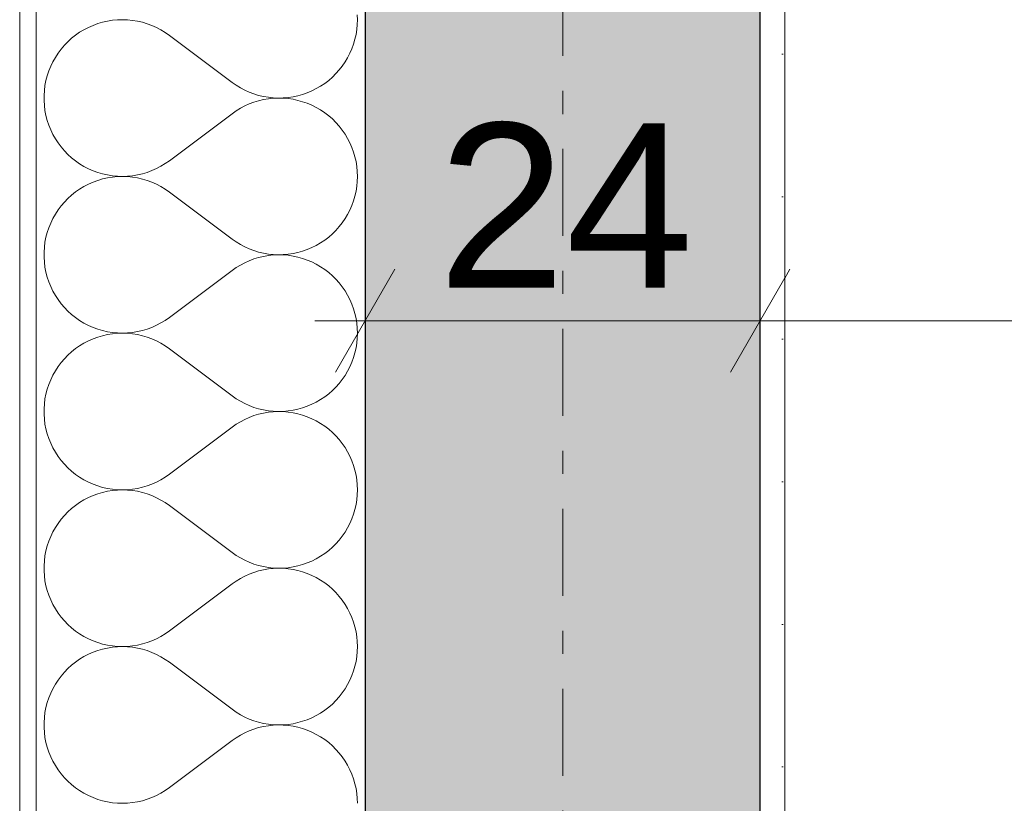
# Model space of a CAD drawing. Extents: x 100 to 2982, y 37 to 2050.
# Tile 58 of 135: x 620 to 680, y 1632 to 1679. Entities that reach past the tile are written whole.
import ezdxf
from ezdxf.xclip import XClip

# ---------------------------------------------------------------- set-up
doc = ezdxf.new("R2010")
doc.units = 0
doc.header["$MEASUREMENT"] = 0
doc.header["$XCLIPFRAME"] = 0
doc.linetypes.add('Przerywana podwójnie', pattern=[54.680554, 26.458333, -10.583333, 7.055556, -10.583333])
doc.linetypes.add('Wipeout_Contour', pattern=[5000, 0, -5000])
for name, color, linetype in [('250-A Schody Pochylnie', 7, 'Continuous'), ('299-A Wymiary Opisy', 7, 'Continuous'), ('410-K Osie', 7, 'Continuous'), ('420-K Ściany', 7, 'Continuous'), ('820-G Rysunki Obrazki', 7, 'Continuous')]:
    doc.layers.add(name, color=color, linetype=linetype)
doc.styles.add('STYL_AUTOMATYCZNY_7', font='txt')
pattern_1 = [(0, (-18316.349, -206.5255), (0, 8.660254), [0, -5]), (0, (-18313.849, -202.195), (0, 8.660254), [0, -5])]

# ---------------------------------------------------------------- blocks, each defined once
blk = doc.blocks.new('*X18')
at = {"layer": '420-K Ściany', "color": 174, "linetype": 'Continuous', "lineweight": 5, "ltscale": 0.2}
for p, q in [((640.326, 1679.189), (640.316, 1679.49)), ((624.259, 1678.843), (623.979, 1678.72)), ((624.546, 1678.948), (624.259, 1678.843)), ((624.839, 1679.035), (624.546, 1678.948)), ((625.137, 1679.102), (624.839, 1679.035)), ((625.438, 1679.151), (625.137, 1679.102)), ((625.743, 1679.179), (625.438, 1679.151)), ((626.048, 1679.189), (625.743, 1679.179)), ((626.353, 1679.178), (626.048, 1679.189)), ((626.658, 1679.149), (626.353, 1679.178)), ((626.959, 1679.099), (626.658, 1679.149)), ((627.257, 1679.031), (626.959, 1679.099)), ((627.55, 1678.943), (627.257, 1679.031)), ((627.836, 1678.837), (627.55, 1678.943)), ((640.288, 1678.588), (640.316, 1678.888)), ((640.316, 1678.888), (640.326, 1679.189)), ((623.196, 1678.246), (622.957, 1678.056)), ((623.446, 1678.421), (623.196, 1678.246)), ((623.708, 1678.579), (623.446, 1678.421)), ((623.979, 1678.72), (623.708, 1678.579)), ((628.115, 1678.713), (627.836, 1678.837)), ((628.386, 1678.571), (628.115, 1678.713)), ((628.647, 1678.412), (628.386, 1678.571)), ((628.897, 1678.236), (628.647, 1678.412)), ((640.174, 1677.997), (640.24, 1678.29)), ((640.24, 1678.29), (640.288, 1678.588)), ((622.73, 1677.85), (622.517, 1677.631)), ((622.957, 1678.056), (622.73, 1677.85)), ((628.897, 1678.236), (632.707, 1675.379)), ((639.987, 1677.424), (640.089, 1677.707)), ((640.089, 1677.707), (640.174, 1677.997)), ((622.136, 1677.154), (621.969, 1676.898)), ((622.319, 1677.399), (622.136, 1677.154)), ((622.517, 1677.631), (622.319, 1677.399)), ((639.729, 1676.88), (639.866, 1677.148)), ((639.866, 1677.148), (639.987, 1677.424)), ((621.819, 1676.632), (621.687, 1676.356)), ((621.969, 1676.898), (621.819, 1676.632)), ((639.404, 1676.373), (639.574, 1676.622)), ((639.574, 1676.622), (639.729, 1676.88)), ((621.572, 1676.073), (621.475, 1675.783)), ((621.687, 1676.356), (621.572, 1676.073)), ((638.804, 1675.699), (639.018, 1675.911)), ((639.018, 1675.911), (639.218, 1676.136)), ((639.218, 1676.136), (639.404, 1676.373)), ((621.398, 1675.488), (621.339, 1675.188)), ((621.475, 1675.783), (621.398, 1675.488)), ((632.707, 1675.379), (632.953, 1675.206)), ((638.087, 1675.151), (638.338, 1675.318)), ((638.338, 1675.318), (638.577, 1675.501)), ((638.577, 1675.501), (638.804, 1675.699)), ((621.3, 1674.885), (621.281, 1674.58)), ((621.339, 1675.188), (621.3, 1674.885)), ((632.953, 1675.206), (633.21, 1675.049)), ((633.21, 1675.049), (633.477, 1674.909)), ((633.477, 1674.909), (633.752, 1674.785)), ((633.752, 1674.785), (634.034, 1674.679)), ((634.034, 1674.679), (634.322, 1674.592)), ((636.996, 1674.647), (637.28, 1674.747)), ((637.28, 1674.747), (637.558, 1674.864)), ((637.558, 1674.864), (637.827, 1674.999)), ((637.827, 1674.999), (638.087, 1675.151)), ((621.281, 1674.58), (621.281, 1674.274)), ((621.281, 1674.274), (621.3, 1673.969)), ((633.752, 1674.069), (633.477, 1673.945)), ((634.034, 1674.174), (633.752, 1674.069)), ((634.322, 1674.262), (634.034, 1674.174)), ((634.322, 1674.592), (634.615, 1674.522)), ((634.615, 1674.331), (634.322, 1674.262)), ((634.615, 1674.522), (634.912, 1674.472)), ((634.912, 1674.382), (634.615, 1674.331)), ((634.912, 1674.472), (635.211, 1674.44)), ((635.211, 1674.414), (634.912, 1674.382)), ((635.211, 1674.44), (635.512, 1674.427)), ((635.512, 1674.427), (635.211, 1674.414)), ((635.512, 1674.427), (635.813, 1674.433)), ((635.813, 1674.42), (635.512, 1674.427)), ((635.813, 1674.433), (636.114, 1674.459)), ((636.114, 1674.395), (635.813, 1674.42)), ((636.114, 1674.459), (636.411, 1674.503)), ((636.411, 1674.351), (636.114, 1674.395)), ((636.411, 1674.503), (636.706, 1674.566)), ((636.706, 1674.288), (636.411, 1674.351)), ((636.706, 1674.566), (636.996, 1674.647)), ((636.996, 1674.206), (636.706, 1674.288)), ((637.28, 1674.107), (636.996, 1674.206)), ((637.558, 1673.989), (637.28, 1674.107)), ((621.3, 1673.969), (621.339, 1673.666)), ((621.339, 1673.666), (621.398, 1673.366)), ((628.897, 1670.617), (632.707, 1673.474)), ((632.953, 1673.648), (632.707, 1673.474)), ((633.21, 1673.805), (632.953, 1673.648)), ((633.477, 1673.945), (633.21, 1673.805)), ((637.827, 1673.855), (637.558, 1673.989)), ((638.087, 1673.703), (637.827, 1673.855)), ((638.338, 1673.536), (638.087, 1673.703)), ((638.577, 1673.352), (638.338, 1673.536)), ((621.398, 1673.366), (621.475, 1673.071)), ((621.475, 1673.071), (621.572, 1672.781)), ((638.804, 1673.155), (638.577, 1673.352)), ((639.018, 1672.943), (638.804, 1673.155)), ((639.218, 1672.718), (639.018, 1672.943)), ((621.572, 1672.781), (621.687, 1672.497)), ((621.687, 1672.497), (621.819, 1672.222)), ((639.404, 1672.481), (639.218, 1672.718)), ((639.574, 1672.232), (639.404, 1672.481)), ((621.819, 1672.222), (621.969, 1671.956)), ((621.969, 1671.956), (622.136, 1671.7)), ((622.136, 1671.7), (622.319, 1671.455)), ((639.729, 1671.974), (639.574, 1672.232)), ((639.866, 1671.706), (639.729, 1671.974)), ((639.987, 1671.429), (639.866, 1671.706)), ((622.319, 1671.455), (622.517, 1671.223)), ((622.517, 1671.223), (622.73, 1671.003)), ((640.089, 1671.146), (639.987, 1671.429)), ((640.174, 1670.857), (640.089, 1671.146)), ((622.73, 1671.003), (622.957, 1670.798)), ((622.957, 1670.798), (623.196, 1670.608)), ((623.196, 1670.608), (623.446, 1670.433)), ((628.647, 1670.442), (628.897, 1670.617)), ((640.24, 1670.563), (640.174, 1670.857)), ((640.288, 1670.266), (640.24, 1670.563)), ((623.446, 1670.433), (623.708, 1670.275)), ((623.708, 1670.275), (623.979, 1670.134)), ((623.979, 1670.134), (624.259, 1670.011)), ((624.259, 1670.011), (624.546, 1669.906)), ((624.546, 1669.906), (624.839, 1669.819)), ((627.257, 1669.823), (627.55, 1669.911)), ((627.55, 1669.911), (627.836, 1670.017)), ((627.836, 1670.017), (628.115, 1670.141)), ((628.115, 1670.141), (628.386, 1670.283)), ((628.386, 1670.283), (628.647, 1670.442)), ((640.316, 1669.966), (640.288, 1670.266)), ((640.326, 1669.665), (640.316, 1669.966)), ((624.259, 1669.319), (623.979, 1669.196)), ((624.546, 1669.424), (624.259, 1669.319)), ((624.839, 1669.511), (624.546, 1669.424)), ((624.839, 1669.819), (625.137, 1669.751)), ((625.137, 1669.578), (624.839, 1669.511)), ((625.137, 1669.751), (625.438, 1669.703)), ((625.438, 1669.627), (625.137, 1669.578)), ((625.438, 1669.703), (625.743, 1669.674)), ((625.743, 1669.656), (625.438, 1669.627)), ((625.743, 1669.674), (626.048, 1669.665)), ((626.048, 1669.665), (625.743, 1669.656)), ((626.048, 1669.665), (626.353, 1669.675)), ((626.353, 1669.655), (626.048, 1669.665)), ((626.353, 1669.675), (626.658, 1669.705)), ((626.658, 1669.625), (626.353, 1669.655)), ((626.658, 1669.705), (626.959, 1669.755)), ((626.959, 1669.575), (626.658, 1669.625)), ((626.959, 1669.755), (627.257, 1669.823)), ((627.257, 1669.507), (626.959, 1669.575)), ((627.55, 1669.419), (627.257, 1669.507)), ((627.836, 1669.313), (627.55, 1669.419)), ((628.115, 1669.189), (627.836, 1669.313)), ((640.288, 1669.064), (640.316, 1669.364)), ((640.316, 1669.364), (640.326, 1669.665)), ((623.196, 1668.722), (622.957, 1668.532)), ((623.446, 1668.897), (623.196, 1668.722)), ((623.708, 1669.055), (623.446, 1668.897)), ((623.979, 1669.196), (623.708, 1669.055)), ((628.386, 1669.047), (628.115, 1669.189)), ((628.647, 1668.888), (628.386, 1669.047)), ((628.897, 1668.713), (628.647, 1668.888)), ((628.897, 1668.713), (632.707, 1665.855)), ((640.174, 1668.473), (640.24, 1668.767)), ((640.24, 1668.767), (640.288, 1669.064)), ((622.517, 1668.107), (622.319, 1667.875)), ((622.73, 1668.327), (622.517, 1668.107)), ((622.957, 1668.532), (622.73, 1668.327)), ((639.987, 1667.9), (640.089, 1668.184)), ((640.089, 1668.184), (640.174, 1668.473)), ((622.136, 1667.63), (621.969, 1667.374)), ((622.319, 1667.875), (622.136, 1667.63)), ((639.729, 1667.356), (639.866, 1667.624)), ((639.866, 1667.624), (639.987, 1667.9)), ((621.819, 1667.108), (621.687, 1666.833)), ((621.969, 1667.374), (621.819, 1667.108)), ((639.404, 1666.849), (639.574, 1667.098)), ((639.574, 1667.098), (639.729, 1667.356)), ((621.572, 1666.549), (621.475, 1666.259)), ((621.687, 1666.833), (621.572, 1666.549)), ((638.804, 1666.175), (639.018, 1666.387)), ((639.018, 1666.387), (639.218, 1666.612)), ((639.218, 1666.612), (639.404, 1666.849)), ((621.398, 1665.964), (621.339, 1665.664)), ((621.475, 1666.259), (621.398, 1665.964)), ((632.707, 1665.855), (632.953, 1665.682)), ((632.953, 1665.682), (633.21, 1665.525)), ((638.087, 1665.627), (638.338, 1665.794)), ((638.338, 1665.794), (638.577, 1665.977)), ((638.577, 1665.977), (638.804, 1666.175)), ((621.3, 1665.361), (621.281, 1665.056)), ((621.339, 1665.664), (621.3, 1665.361)), ((633.21, 1665.525), (633.477, 1665.385)), ((633.477, 1665.385), (633.752, 1665.261)), ((633.752, 1665.261), (634.034, 1665.156)), ((634.034, 1665.156), (634.322, 1665.068)), ((636.706, 1665.042), (636.996, 1665.124)), ((636.996, 1665.124), (637.28, 1665.223)), ((637.28, 1665.223), (637.558, 1665.341)), ((637.558, 1665.341), (637.827, 1665.475)), ((637.827, 1665.475), (638.087, 1665.627)), ((621.281, 1665.056), (621.281, 1664.75)), ((621.281, 1664.75), (621.3, 1664.445)), ((633.752, 1664.545), (633.477, 1664.421)), ((634.034, 1664.65), (633.752, 1664.545)), ((634.322, 1664.738), (634.034, 1664.65)), ((634.322, 1665.068), (634.615, 1664.999)), ((634.615, 1664.808), (634.322, 1664.738)), ((634.615, 1664.999), (634.912, 1664.948)), ((634.912, 1664.858), (634.615, 1664.808)), ((634.912, 1664.948), (635.211, 1664.916)), ((635.211, 1664.89), (634.912, 1664.858)), ((635.211, 1664.916), (635.512, 1664.903)), ((635.512, 1664.903), (635.211, 1664.89)), ((635.512, 1664.903), (635.813, 1664.91)), ((635.813, 1664.897), (635.512, 1664.903)), ((635.813, 1664.91), (636.114, 1664.935)), ((636.114, 1664.871), (635.813, 1664.897)), ((636.114, 1664.935), (636.411, 1664.979)), ((636.411, 1664.827), (636.114, 1664.871)), ((636.411, 1664.979), (636.706, 1665.042)), ((636.706, 1664.764), (636.411, 1664.827)), ((636.996, 1664.683), (636.706, 1664.764)), ((637.28, 1664.583), (636.996, 1664.683)), ((637.558, 1664.466), (637.28, 1664.583)), ((621.3, 1664.445), (621.339, 1664.142)), ((621.339, 1664.142), (621.398, 1663.842)), ((628.897, 1661.094), (632.707, 1663.951)), ((632.953, 1664.124), (632.707, 1663.951)), ((633.21, 1664.281), (632.953, 1664.124)), ((633.477, 1664.421), (633.21, 1664.281)), ((637.827, 1664.331), (637.558, 1664.466)), ((638.087, 1664.179), (637.827, 1664.331)), ((638.338, 1664.012), (638.087, 1664.179)), ((638.577, 1663.829), (638.338, 1664.012)), ((621.398, 1663.842), (621.475, 1663.547)), ((621.475, 1663.547), (621.572, 1663.257)), ((638.804, 1663.631), (638.577, 1663.829)), ((639.018, 1663.419), (638.804, 1663.631)), ((639.218, 1663.194), (639.018, 1663.419)), ((621.572, 1663.257), (621.687, 1662.974)), ((621.687, 1662.974), (621.819, 1662.698)), ((621.819, 1662.698), (621.969, 1662.432)), ((639.404, 1662.957), (639.218, 1663.194)), ((639.574, 1662.708), (639.404, 1662.957)), ((639.729, 1662.45), (639.574, 1662.708)), ((621.969, 1662.432), (622.136, 1662.176)), ((622.136, 1662.176), (622.319, 1661.931)), ((639.866, 1662.182), (639.729, 1662.45)), ((639.987, 1661.906), (639.866, 1662.182)), ((622.319, 1661.931), (622.517, 1661.699)), ((622.517, 1661.699), (622.73, 1661.48)), ((640.089, 1661.622), (639.987, 1661.906)), ((640.174, 1661.333), (640.089, 1661.622)), ((622.73, 1661.48), (622.957, 1661.274)), ((622.957, 1661.274), (623.196, 1661.084)), ((623.196, 1661.084), (623.446, 1660.909)), ((623.446, 1660.909), (623.708, 1660.751)), ((628.386, 1660.759), (628.647, 1660.918)), ((628.647, 1660.918), (628.897, 1661.094)), ((640.24, 1661.04), (640.174, 1661.333)), ((640.288, 1660.742), (640.24, 1661.04)), ((623.708, 1660.751), (623.979, 1660.61)), ((623.979, 1660.61), (624.259, 1660.487)), ((624.259, 1660.487), (624.546, 1660.382)), ((624.546, 1660.382), (624.839, 1660.295)), ((624.839, 1660.295), (625.137, 1660.228)), ((626.959, 1660.231), (627.257, 1660.299)), ((627.257, 1660.299), (627.55, 1660.387)), ((627.55, 1660.387), (627.836, 1660.493)), ((627.836, 1660.493), (628.115, 1660.617)), ((628.115, 1660.617), (628.386, 1660.759)), ((640.316, 1660.442), (640.288, 1660.742)), ((640.326, 1660.141), (640.316, 1660.442)), ((624.259, 1659.795), (623.979, 1659.672)), ((624.546, 1659.901), (624.259, 1659.795)), ((624.839, 1659.987), (624.546, 1659.901)), ((625.137, 1660.055), (624.839, 1659.987)), ((625.137, 1660.228), (625.438, 1660.179)), ((625.438, 1660.103), (625.137, 1660.055)), ((625.438, 1660.179), (625.743, 1660.15)), ((625.743, 1660.132), (625.438, 1660.103)), ((625.743, 1660.15), (626.048, 1660.141)), ((626.048, 1660.141), (625.743, 1660.132)), ((626.048, 1660.141), (626.353, 1660.151)), ((626.353, 1660.131), (626.048, 1660.141)), ((626.353, 1660.151), (626.658, 1660.181)), ((626.658, 1660.101), (626.353, 1660.131)), ((626.658, 1660.181), (626.959, 1660.231)), ((626.959, 1660.052), (626.658, 1660.101)), ((627.257, 1659.983), (626.959, 1660.052)), ((627.55, 1659.896), (627.257, 1659.983)), ((627.836, 1659.789), (627.55, 1659.896)), ((628.115, 1659.665), (627.836, 1659.789)), ((640.288, 1659.54), (640.316, 1659.84)), ((640.316, 1659.84), (640.326, 1660.141)), ((623.196, 1659.198), (622.957, 1659.008)), ((623.446, 1659.373), (623.196, 1659.198)), ((623.708, 1659.531), (623.446, 1659.373)), ((623.979, 1659.672), (623.708, 1659.531)), ((628.386, 1659.523), (628.115, 1659.665)), ((628.647, 1659.364), (628.386, 1659.523)), ((628.897, 1659.189), (628.647, 1659.364)), ((628.897, 1659.189), (632.707, 1656.332)), ((640.174, 1658.949), (640.24, 1659.243)), ((640.24, 1659.243), (640.288, 1659.54)), ((622.517, 1658.583), (622.319, 1658.351)), ((622.73, 1658.803), (622.517, 1658.583)), ((622.957, 1659.008), (622.73, 1658.803)), ((639.987, 1658.377), (640.089, 1658.66)), ((640.089, 1658.66), (640.174, 1658.949)), ((622.136, 1658.106), (621.969, 1657.85)), ((622.319, 1658.351), (622.136, 1658.106)), ((639.729, 1657.833), (639.866, 1658.101)), ((639.866, 1658.101), (639.987, 1658.377)), ((621.687, 1657.309), (621.572, 1657.026)), ((621.819, 1657.584), (621.687, 1657.309)), ((621.969, 1657.85), (621.819, 1657.584)), ((639.218, 1657.088), (639.404, 1657.326)), ((639.404, 1657.326), (639.574, 1657.574)), ((639.574, 1657.574), (639.729, 1657.833)), ((621.475, 1656.736), (621.398, 1656.44)), ((621.572, 1657.026), (621.475, 1656.736)), ((638.804, 1656.652), (639.018, 1656.863)), ((639.018, 1656.863), (639.218, 1657.088)), ((621.339, 1656.14), (621.3, 1655.837)), ((621.398, 1656.44), (621.339, 1656.14)), ((632.707, 1656.332), (632.953, 1656.159)), ((632.953, 1656.159), (633.21, 1656.002)), ((637.827, 1655.951), (638.087, 1656.103)), ((638.087, 1656.103), (638.338, 1656.271)), ((638.338, 1656.271), (638.577, 1656.454)), ((638.577, 1656.454), (638.804, 1656.652)), ((621.3, 1655.837), (621.281, 1655.532)), ((621.281, 1655.532), (621.281, 1655.226)), ((633.21, 1656.002), (633.477, 1655.861)), ((633.477, 1655.861), (633.752, 1655.738)), ((633.752, 1655.738), (634.034, 1655.632)), ((634.034, 1655.632), (634.322, 1655.544)), ((634.322, 1655.544), (634.615, 1655.475)), ((636.411, 1655.455), (636.706, 1655.518)), ((636.706, 1655.518), (636.996, 1655.6)), ((636.996, 1655.6), (637.28, 1655.699)), ((637.28, 1655.699), (637.558, 1655.817)), ((637.558, 1655.817), (637.827, 1655.951)), ((621.281, 1655.226), (621.3, 1654.922)), ((621.3, 1654.922), (621.339, 1654.618)), ((633.752, 1655.021), (633.477, 1654.897)), ((634.034, 1655.127), (633.752, 1655.021)), ((634.322, 1655.214), (634.034, 1655.127)), ((634.615, 1655.284), (634.322, 1655.214)), ((634.615, 1655.475), (634.912, 1655.424)), ((634.912, 1655.334), (634.615, 1655.284)), ((634.912, 1655.424), (635.211, 1655.392)), ((635.211, 1655.366), (634.912, 1655.334)), ((635.211, 1655.392), (635.512, 1655.38)), ((635.512, 1655.379), (635.211, 1655.366)), ((635.512, 1655.38), (635.813, 1655.386)), ((635.813, 1655.373), (635.512, 1655.379)), ((635.813, 1655.386), (636.114, 1655.411)), ((636.114, 1655.347), (635.813, 1655.373)), ((636.114, 1655.411), (636.411, 1655.455)), ((636.411, 1655.303), (636.114, 1655.347)), ((636.706, 1655.24), (636.411, 1655.303)), ((636.996, 1655.159), (636.706, 1655.24)), ((637.28, 1655.059), (636.996, 1655.159)), ((637.558, 1654.942), (637.28, 1655.059)), ((637.827, 1654.807), (637.558, 1654.942)), ((621.339, 1654.618), (621.398, 1654.319)), ((621.398, 1654.319), (621.475, 1654.023)), ((628.897, 1651.57), (632.707, 1654.427)), ((632.953, 1654.6), (632.707, 1654.427)), ((633.21, 1654.757), (632.953, 1654.6)), ((633.477, 1654.897), (633.21, 1654.757)), ((638.087, 1654.656), (637.827, 1654.807)), ((638.338, 1654.488), (638.087, 1654.656)), ((638.577, 1654.305), (638.338, 1654.488)), ((621.475, 1654.023), (621.572, 1653.733)), ((621.572, 1653.733), (621.687, 1653.45)), ((638.804, 1654.107), (638.577, 1654.305)), ((639.018, 1653.895), (638.804, 1654.107)), ((639.218, 1653.67), (639.018, 1653.895)), ((621.687, 1653.45), (621.819, 1653.175)), ((621.819, 1653.175), (621.969, 1652.908)), ((639.404, 1653.433), (639.218, 1653.67)), ((639.574, 1653.185), (639.404, 1653.433)), ((639.729, 1652.926), (639.574, 1653.185)), ((621.969, 1652.908), (622.136, 1652.652)), ((622.136, 1652.652), (622.319, 1652.408)), ((639.866, 1652.658), (639.729, 1652.926)), ((639.987, 1652.382), (639.866, 1652.658)), ((622.319, 1652.408), (622.517, 1652.175)), ((622.517, 1652.175), (622.73, 1651.956)), ((622.73, 1651.956), (622.957, 1651.75)), ((640.089, 1652.099), (639.987, 1652.382)), ((640.174, 1651.81), (640.089, 1652.099)), ((622.957, 1651.75), (623.196, 1651.56)), ((623.196, 1651.56), (623.446, 1651.386)), ((623.446, 1651.386), (623.708, 1651.227)), ((628.386, 1651.235), (628.647, 1651.394)), ((628.647, 1651.394), (628.897, 1651.57)), ((640.24, 1651.516), (640.174, 1651.81)), ((640.288, 1651.218), (640.24, 1651.516)), ((623.708, 1651.227), (623.979, 1651.086)), ((623.979, 1651.086), (624.259, 1650.963)), ((624.259, 1650.963), (624.546, 1650.858)), ((624.546, 1650.858), (624.839, 1650.771)), ((624.839, 1650.771), (625.137, 1650.704)), ((626.959, 1650.707), (627.257, 1650.775)), ((627.257, 1650.775), (627.55, 1650.863)), ((627.55, 1650.863), (627.836, 1650.969)), ((627.836, 1650.969), (628.115, 1651.093)), ((628.115, 1651.093), (628.386, 1651.235)), ((640.316, 1650.918), (640.288, 1651.218)), ((640.326, 1650.617), (640.316, 1650.918)), ((623.979, 1650.148), (623.708, 1650.007)), ((624.259, 1650.272), (623.979, 1650.148)), ((624.546, 1650.377), (624.259, 1650.272)), ((624.839, 1650.463), (624.546, 1650.377)), ((625.137, 1650.531), (624.839, 1650.463)), ((625.137, 1650.704), (625.438, 1650.656)), ((625.438, 1650.579), (625.137, 1650.531)), ((625.438, 1650.656), (625.743, 1650.627)), ((625.743, 1650.608), (625.438, 1650.579)), ((625.743, 1650.627), (626.048, 1650.617)), ((626.048, 1650.617), (625.743, 1650.608)), ((626.048, 1650.617), (626.353, 1650.628)), ((626.353, 1650.607), (626.048, 1650.617)), ((626.353, 1650.628), (626.658, 1650.658)), ((626.658, 1650.577), (626.353, 1650.607)), ((626.658, 1650.658), (626.959, 1650.707)), ((626.959, 1650.528), (626.658, 1650.577)), ((627.257, 1650.459), (626.959, 1650.528)), ((627.55, 1650.372), (627.257, 1650.459)), ((627.836, 1650.266), (627.55, 1650.372)), ((628.115, 1650.141), (627.836, 1650.266)), ((628.386, 1649.999), (628.115, 1650.141)), ((640.288, 1650.016), (640.316, 1650.316)), ((640.316, 1650.316), (640.326, 1650.617)), ((623.196, 1649.675), (622.957, 1649.484)), ((623.446, 1649.849), (623.196, 1649.675)), ((623.708, 1650.007), (623.446, 1649.849)), ((628.647, 1649.84), (628.386, 1649.999)), ((628.897, 1649.665), (628.647, 1649.84)), ((628.897, 1649.665), (632.707, 1646.808)), ((640.174, 1649.425), (640.24, 1649.719)), ((640.24, 1649.719), (640.288, 1650.016)), ((622.517, 1649.06), (622.319, 1648.827)), ((622.73, 1649.279), (622.517, 1649.06)), ((622.957, 1649.484), (622.73, 1649.279)), ((639.987, 1648.853), (640.089, 1649.136)), ((640.089, 1649.136), (640.174, 1649.425)), ((621.969, 1648.326), (621.819, 1648.06)), ((622.136, 1648.582), (621.969, 1648.326)), ((622.319, 1648.827), (622.136, 1648.582)), ((639.729, 1648.309), (639.866, 1648.577)), ((639.866, 1648.577), (639.987, 1648.853)), ((621.687, 1647.785), (621.572, 1647.502)), ((621.819, 1648.06), (621.687, 1647.785)), ((639.218, 1647.565), (639.404, 1647.802)), ((639.404, 1647.802), (639.574, 1648.05)), ((639.574, 1648.05), (639.729, 1648.309)), ((621.475, 1647.212), (621.398, 1646.916)), ((621.572, 1647.502), (621.475, 1647.212)), ((638.804, 1647.128), (639.018, 1647.34)), ((639.018, 1647.34), (639.218, 1647.565)), ((621.339, 1646.616), (621.3, 1646.313)), ((621.398, 1646.916), (621.339, 1646.616)), ((632.707, 1646.808), (632.953, 1646.635)), ((632.953, 1646.635), (633.21, 1646.478)), ((637.827, 1646.428), (638.087, 1646.579)), ((638.087, 1646.579), (638.338, 1646.747)), ((638.338, 1646.747), (638.577, 1646.93)), ((638.577, 1646.93), (638.804, 1647.128)), ((621.3, 1646.313), (621.281, 1646.008)), ((621.281, 1646.008), (621.281, 1645.703)), ((633.21, 1646.478), (633.477, 1646.337)), ((633.477, 1646.337), (633.752, 1646.214)), ((633.752, 1646.214), (634.034, 1646.108)), ((634.034, 1646.108), (634.322, 1646.02)), ((634.322, 1646.02), (634.615, 1645.951)), ((634.615, 1645.951), (634.912, 1645.9)), ((636.114, 1645.887), (636.411, 1645.931)), ((636.411, 1645.931), (636.706, 1645.994)), ((636.706, 1645.994), (636.996, 1646.076)), ((636.996, 1646.076), (637.28, 1646.176)), ((637.28, 1646.176), (637.558, 1646.293)), ((637.558, 1646.293), (637.827, 1646.428)), ((621.281, 1645.703), (621.3, 1645.398)), ((621.3, 1645.398), (621.339, 1645.095)), ((633.477, 1645.374), (633.21, 1645.233)), ((633.752, 1645.497), (633.477, 1645.374)), ((634.034, 1645.603), (633.752, 1645.497)), ((634.322, 1645.691), (634.034, 1645.603)), ((634.615, 1645.76), (634.322, 1645.691)), ((634.912, 1645.811), (634.615, 1645.76)), ((634.912, 1645.9), (635.211, 1645.869)), ((635.211, 1645.842), (634.912, 1645.811)), ((635.211, 1645.869), (635.512, 1645.856)), ((635.512, 1645.855), (635.211, 1645.842)), ((635.512, 1645.856), (635.813, 1645.862)), ((635.813, 1645.849), (635.512, 1645.855)), ((635.813, 1645.862), (636.114, 1645.887)), ((636.114, 1645.824), (635.813, 1645.849)), ((636.411, 1645.779), (636.114, 1645.824)), ((636.706, 1645.716), (636.411, 1645.779)), ((636.996, 1645.635), (636.706, 1645.716)), ((637.28, 1645.535), (636.996, 1645.635)), ((637.558, 1645.418), (637.28, 1645.535)), ((637.827, 1645.283), (637.558, 1645.418)), ((621.339, 1645.095), (621.398, 1644.795)), ((621.398, 1644.795), (621.475, 1644.499)), ((628.897, 1642.046), (632.707, 1644.903)), ((632.953, 1645.076), (632.707, 1644.903)), ((633.21, 1645.233), (632.953, 1645.076)), ((638.087, 1645.132), (637.827, 1645.283)), ((638.338, 1644.964), (638.087, 1645.132)), ((638.577, 1644.781), (638.338, 1644.964)), ((638.804, 1644.583), (638.577, 1644.781)), ((621.475, 1644.499), (621.572, 1644.209)), ((621.572, 1644.209), (621.687, 1643.926)), ((639.018, 1644.371), (638.804, 1644.583)), ((639.218, 1644.146), (639.018, 1644.371)), ((639.404, 1643.909), (639.218, 1644.146)), ((621.687, 1643.926), (621.819, 1643.651)), ((621.819, 1643.651), (621.969, 1643.385)), ((639.574, 1643.661), (639.404, 1643.909)), ((639.729, 1643.402), (639.574, 1643.661)), ((621.969, 1643.385), (622.136, 1643.129)), ((622.136, 1643.129), (622.319, 1642.884)), ((639.866, 1643.134), (639.729, 1643.402)), ((639.987, 1642.858), (639.866, 1643.134)), ((622.319, 1642.884), (622.517, 1642.651)), ((622.517, 1642.651), (622.73, 1642.432)), ((622.73, 1642.432), (622.957, 1642.227)), ((640.089, 1642.575), (639.987, 1642.858)), ((640.174, 1642.286), (640.089, 1642.575)), ((622.957, 1642.227), (623.196, 1642.036)), ((623.196, 1642.036), (623.446, 1641.862)), ((623.446, 1641.862), (623.708, 1641.704)), ((628.386, 1641.712), (628.647, 1641.871)), ((628.647, 1641.871), (628.897, 1642.046)), ((640.24, 1641.992), (640.174, 1642.286)), ((640.288, 1641.694), (640.24, 1641.992)), ((623.708, 1641.704), (623.979, 1641.563)), ((623.979, 1641.563), (624.259, 1641.439)), ((624.259, 1641.439), (624.546, 1641.334)), ((624.546, 1641.334), (624.839, 1641.248)), ((624.839, 1641.248), (625.137, 1641.18)), ((625.137, 1641.18), (625.438, 1641.132)), ((626.658, 1641.134), (626.959, 1641.183)), ((626.959, 1641.183), (627.257, 1641.252)), ((627.257, 1641.252), (627.55, 1641.339)), ((627.55, 1641.339), (627.836, 1641.445)), ((627.836, 1641.445), (628.115, 1641.57)), ((628.115, 1641.57), (628.386, 1641.712)), ((640.316, 1641.395), (640.288, 1641.694)), ((640.326, 1641.094), (640.316, 1641.395)), ((623.979, 1640.624), (623.708, 1640.483)), ((624.259, 1640.748), (623.979, 1640.624)), ((624.546, 1640.853), (624.259, 1640.748)), ((624.839, 1640.939), (624.546, 1640.853)), ((625.137, 1641.007), (624.839, 1640.939)), ((625.438, 1641.055), (625.137, 1641.007)), ((625.438, 1641.132), (625.743, 1641.103)), ((625.743, 1641.084), (625.438, 1641.055)), ((625.743, 1641.103), (626.048, 1641.094)), ((626.048, 1641.094), (625.743, 1641.084)), ((626.048, 1641.094), (626.353, 1641.104)), ((626.353, 1641.083), (626.048, 1641.094)), ((626.353, 1641.104), (626.658, 1641.134)), ((626.658, 1641.053), (626.353, 1641.083)), ((626.959, 1641.004), (626.658, 1641.053)), ((627.257, 1640.935), (626.959, 1641.004)), ((627.55, 1640.848), (627.257, 1640.935)), ((627.836, 1640.742), (627.55, 1640.848)), ((628.115, 1640.618), (627.836, 1640.742)), ((628.386, 1640.476), (628.115, 1640.618)), ((640.288, 1640.493), (640.316, 1640.792)), ((640.316, 1640.792), (640.326, 1641.094)), ((622.957, 1639.96), (622.73, 1639.755)), ((623.196, 1640.151), (622.957, 1639.96)), ((623.446, 1640.325), (623.196, 1640.151)), ((623.708, 1640.483), (623.446, 1640.325)), ((628.647, 1640.317), (628.386, 1640.476)), ((628.897, 1640.141), (628.647, 1640.317)), ((628.897, 1640.141), (632.707, 1637.284)), ((640.174, 1639.901), (640.24, 1640.195)), ((640.24, 1640.195), (640.288, 1640.493)), ((622.517, 1639.536), (622.319, 1639.303)), ((622.73, 1639.755), (622.517, 1639.536)), ((639.987, 1639.329), (640.089, 1639.612)), ((640.089, 1639.612), (640.174, 1639.901)), ((621.969, 1638.803), (621.819, 1638.536)), ((622.136, 1639.059), (621.969, 1638.803)), ((622.319, 1639.303), (622.136, 1639.059)), ((639.574, 1638.526), (639.729, 1638.785)), ((639.729, 1638.785), (639.866, 1639.053)), ((639.866, 1639.053), (639.987, 1639.329)), ((621.687, 1638.261), (621.572, 1637.978)), ((621.819, 1638.536), (621.687, 1638.261)), ((639.218, 1638.041), (639.404, 1638.278)), ((639.404, 1638.278), (639.574, 1638.526)), ((621.475, 1637.688), (621.398, 1637.392)), ((621.572, 1637.978), (621.475, 1637.688)), ((638.577, 1637.406), (638.804, 1637.604)), ((638.804, 1637.604), (639.018, 1637.816)), ((639.018, 1637.816), (639.218, 1638.041)), ((621.339, 1637.092), (621.3, 1636.789)), ((621.398, 1637.392), (621.339, 1637.092)), ((632.707, 1637.284), (632.953, 1637.111)), ((632.953, 1637.111), (633.21, 1636.954)), ((637.827, 1636.904), (638.087, 1637.055)), ((638.087, 1637.055), (638.338, 1637.223)), ((638.338, 1637.223), (638.577, 1637.406)), ((621.3, 1636.789), (621.281, 1636.484)), ((621.281, 1636.484), (621.281, 1636.179)), ((633.21, 1636.954), (633.477, 1636.813)), ((633.477, 1636.813), (633.752, 1636.69)), ((633.752, 1636.69), (634.034, 1636.584)), ((634.034, 1636.584), (634.322, 1636.497)), ((634.322, 1636.497), (634.615, 1636.427)), ((634.615, 1636.427), (634.912, 1636.377)), ((634.912, 1636.377), (635.211, 1636.345)), ((635.813, 1636.338), (636.114, 1636.363)), ((636.114, 1636.363), (636.411, 1636.408)), ((636.411, 1636.408), (636.706, 1636.471)), ((636.706, 1636.471), (636.996, 1636.552)), ((636.996, 1636.552), (637.28, 1636.652)), ((637.28, 1636.652), (637.558, 1636.769)), ((637.558, 1636.769), (637.827, 1636.904)), ((621.281, 1636.179), (621.3, 1635.874)), ((621.3, 1635.874), (621.339, 1635.571)), ((633.477, 1635.85), (633.21, 1635.709)), ((633.752, 1635.973), (633.477, 1635.85)), ((634.034, 1636.079), (633.752, 1635.973)), ((634.322, 1636.167), (634.034, 1636.079)), ((634.615, 1636.236), (634.322, 1636.167)), ((634.912, 1636.287), (634.615, 1636.236)), ((635.211, 1636.319), (634.912, 1636.287)), ((635.211, 1636.345), (635.512, 1636.332)), ((635.512, 1636.331), (635.211, 1636.319)), ((635.512, 1636.332), (635.813, 1636.338)), ((635.813, 1636.325), (635.512, 1636.331)), ((636.114, 1636.3), (635.813, 1636.325)), ((636.411, 1636.256), (636.114, 1636.3)), ((636.706, 1636.193), (636.411, 1636.256)), ((636.996, 1636.111), (636.706, 1636.193)), ((637.28, 1636.012), (636.996, 1636.111)), ((637.558, 1635.894), (637.28, 1636.012)), ((637.827, 1635.759), (637.558, 1635.894)), ((621.339, 1635.571), (621.398, 1635.271)), ((621.398, 1635.271), (621.475, 1634.975)), ((628.897, 1632.522), (632.707, 1635.379)), ((632.953, 1635.552), (632.707, 1635.379)), ((633.21, 1635.709), (632.953, 1635.552)), ((638.087, 1635.608), (637.827, 1635.759)), ((638.338, 1635.44), (638.087, 1635.608)), ((638.577, 1635.257), (638.338, 1635.44)), ((638.804, 1635.059), (638.577, 1635.257)), ((621.475, 1634.975), (621.572, 1634.685)), ((621.572, 1634.685), (621.687, 1634.402)), ((639.018, 1634.848), (638.804, 1635.059)), ((639.218, 1634.623), (639.018, 1634.848)), ((639.404, 1634.385), (639.218, 1634.623)), ((621.687, 1634.402), (621.819, 1634.127)), ((621.819, 1634.127), (621.969, 1633.861)), ((639.574, 1634.137), (639.404, 1634.385)), ((639.729, 1633.878), (639.574, 1634.137)), ((621.969, 1633.861), (622.136, 1633.605)), ((622.136, 1633.605), (622.319, 1633.36)), ((639.866, 1633.61), (639.729, 1633.878)), ((639.987, 1633.334), (639.866, 1633.61)), ((622.319, 1633.36), (622.517, 1633.127)), ((622.517, 1633.127), (622.73, 1632.908)), ((622.73, 1632.908), (622.957, 1632.703)), ((640.089, 1633.051), (639.987, 1633.334)), ((640.174, 1632.762), (640.089, 1633.051)), ((622.957, 1632.703), (623.196, 1632.513)), ((623.196, 1632.513), (623.446, 1632.338)), ((623.446, 1632.338), (623.708, 1632.18)), ((623.708, 1632.18), (623.979, 1632.039)), ((628.115, 1632.046), (628.386, 1632.188)), ((628.386, 1632.188), (628.647, 1632.347)), ((628.647, 1632.347), (628.897, 1632.522)), ((640.24, 1632.468), (640.174, 1632.762)), ((640.288, 1632.171), (640.24, 1632.468)), ((640.316, 1631.871), (640.288, 1632.171)), ((623.979, 1632.039), (624.259, 1631.915)), ((624.259, 1631.915), (624.546, 1631.81)), ((624.546, 1631.81), (624.839, 1631.724)), ((624.839, 1631.724), (625.137, 1631.656)), ((625.137, 1631.656), (625.438, 1631.608)), ((625.438, 1631.608), (625.743, 1631.579)), ((625.743, 1631.579), (626.048, 1631.57)), ((626.048, 1631.57), (626.353, 1631.58)), ((626.353, 1631.58), (626.658, 1631.61)), ((626.658, 1631.61), (626.959, 1631.659)), ((626.959, 1631.659), (627.257, 1631.728)), ((627.257, 1631.728), (627.55, 1631.815)), ((627.55, 1631.815), (627.836, 1631.921)), ((627.836, 1631.921), (628.115, 1632.046)), ((640.326, 1631.57), (640.316, 1631.871))]:
    blk.add_line(p, q, dxfattribs=at)
blk = doc.blocks.new('Rysunek_1_1', base_point=(-18316.349, -206.526))
at = {"layer": '420-K Ściany', "linetype": 'Continuous', "lineweight": 5}
h = blk.add_hatch(dxfattribs=at)
h.set_pattern_fill('Tynk_0001', color=176, style=0, pattern_type=2)
h.set_pattern_definition(pattern_1)
h.paths.add_polyline_path([(619.802, 1821.509), (619.802, 1481.509), (620.802, 1481.509), (620.802, 1821.509)])
at = {"layer": '420-K Ściany', "linetype": 'Continuous', "lineweight": 13}
blk.add_hatch(color=62, dxfattribs=at).paths.add_polyline_path([(640.802, 1777.509), (640.802, 1481.509), (664.802, 1481.509), (664.802, 1777.509)])
at = {"layer": '250-A Schody Pochylnie', "color": 1, "linetype": 'Continuous', "lineweight": 13, "ltscale": 0.2}
blk.add_line((666.302, 1483.009), (666.302, 1776.009), dxfattribs=at)
at = {"layer": '299-A Wymiary Opisy', "color": 85, "linetype": 'Continuous', "lineweight": 13, "ltscale": 0.2}
for p, q in [((640.802, 1656.209), (640.802, 1665.584)), ((664.802, 1656.209), (664.802, 1665.584)), ((637.746, 1660.896), (640.802, 1660.896)), ((640.802, 1660.896), (664.802, 1660.896))]:
    blk.add_line(p, q, dxfattribs=at)
at = {"layer": '299-A Wymiary Opisy', "color": 45, "linetype": 'Continuous', "lineweight": 15, "ltscale": 0.2}
blk.add_line((642.606, 1664.021), (638.998, 1657.771), dxfattribs=at)
at = {"layer": '410-K Osie', "color": 4, "linetype": 'Przerywana podwójnie', "lineweight": 13, "ltscale": 0.2}
blk.add_line((652.802, 1813.509), (652.802, 529.46), dxfattribs=at)
blk.add_line((652.802, 1813.509), (652.802, 529.46), dxfattribs=at)
at = {"layer": '420-K Ściany', "color": 67, "linetype": 'Continuous', "lineweight": 13, "ltscale": 0.2}
blk.add_line((620.802, 1801.509), (620.802, 1481.509), dxfattribs=at)
at = {"layer": '420-K Ściany', "color": 27, "linetype": 'Continuous', "lineweight": 25, "ltscale": 0.2}
for p, q in [((640.802, 1777.509), (640.802, 1481.509)), ((664.802, 1481.509), (664.802, 1776.009))]:
    blk.add_line(p, q, dxfattribs=at)
at = {"layer": '420-K Ściany', "color": 47, "linetype": 'Continuous', "lineweight": 15, "ltscale": 0.2, "flags": 128}
blk.add_lwpolyline([(619.802, 1821.509), (619.802, 1481.509)], dxfattribs=at)
at = {"color": 65, "linetype": 'Continuous', "lineweight": 13, "ltscale": 0.2}
blk.add_blockref('*X18', (0, 0), dxfattribs=at)
at = {"layer": '299-A Wymiary Opisy', "color": 46, "linetype": 'Continuous', "lineweight": 15, "insert": (645.213, 1662.896), "char_height": 10, "width": 15.1772, "attachment_point": 7, "style": 'STYL_AUTOMATYCZNY_7'}
blk.add_mtext('\\A1;{\\pql;\\fArial|b0|i0|c0|p38;24}', dxfattribs=at)
at = {"color": 254, "linetype": 'Wipeout_Contour', "lineweight": 0, "ltscale": 10844.402952}
blk.add_wipeout([(666.302, 1776.009), (666.302, 1483.009), (827.802, 1483.009), (827.802, 1634.009), (827.802, 1635.009), (827.802, 1776.009)], dxfattribs=at).dxf.layer = '250-A Schody Pochylnie'
at = {"layer": '420-K Ściany', "linetype": 'Continuous', "lineweight": 5}
h = blk.add_hatch(dxfattribs=at)
h.set_pattern_fill('Tynk_0001', color=180, style=0, pattern_type=2)
h.set_pattern_definition(pattern_1)
h.paths.add_polyline_path([(664.802, 1776.009), (664.802, 1481.509), (666.302, 1481.509), (666.302, 1776.009)])
at = {"layer": '250-A Schody Pochylnie', "color": 11, "linetype": 'Continuous', "lineweight": 13, "ltscale": 0.2}
blk.add_line((666.302, 1483.009), (666.302, 1776.009), dxfattribs=at)
at = {"layer": '299-A Wymiary Opisy', "color": 45, "linetype": 'Continuous', "lineweight": 15, "ltscale": 0.2}
blk.add_line((666.606, 1664.021), (662.998, 1657.771), dxfattribs=at)
at = {"layer": '299-A Wymiary Opisy', "color": 85, "linetype": 'Continuous', "lineweight": 13, "ltscale": 0.2}
blk.add_line((664.802, 1660.896), (1089.302, 1660.896), dxfattribs=at)
at = {"layer": '420-K Ściany', "color": 47, "linetype": 'Continuous', "lineweight": 15, "ltscale": 0.2, "flags": 128}
blk.add_lwpolyline([(666.302, 1481.509), (666.302, 1776.009)], dxfattribs=at)

msp = doc.modelspace()

# ---------------------------------------------------------------- block references
at = {"layer": '820-G Rysunki Obrazki', "color": 65, "linetype": 'Continuous', "lineweight": 13, "ltscale": 0.2}
ref = msp.add_blockref('Rysunek_1_1', (-18316.349, -206.526), dxfattribs=at)
XClip(ref).set_block_clipping_path([(244.527027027, 76.8014120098), (2570.9054054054, 2022.1162324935)])

doc.saveas('drawing.dxf')
